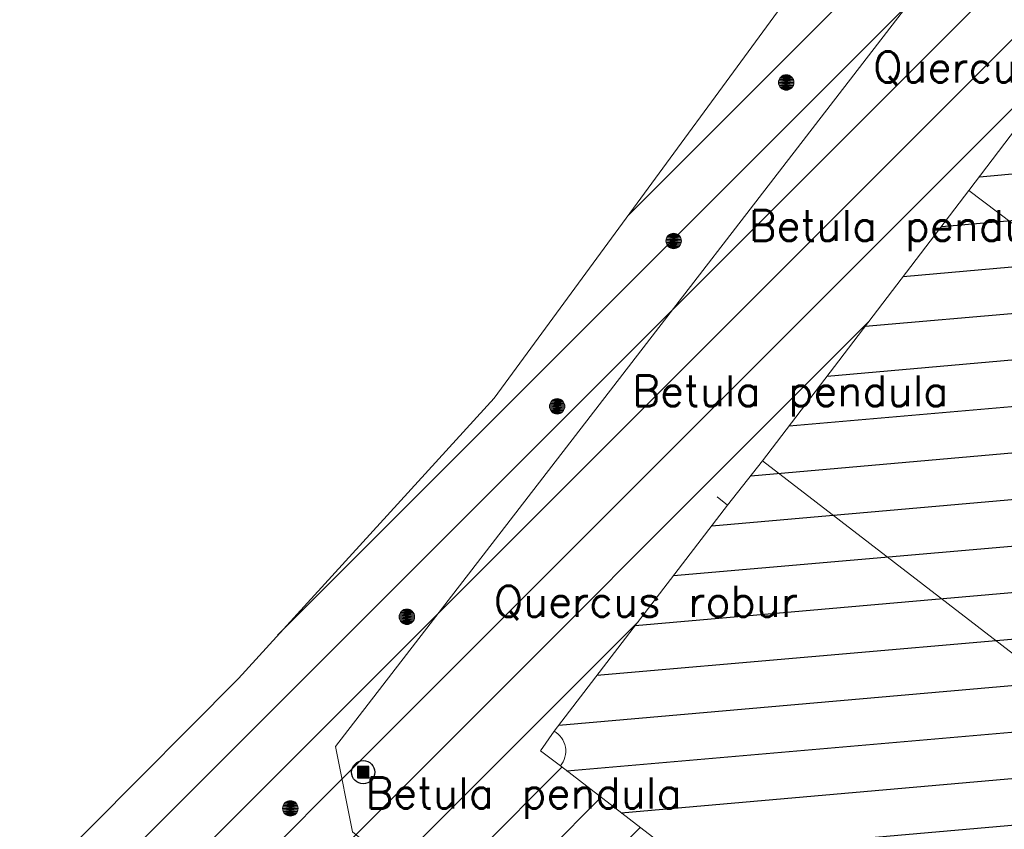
# Model space of a CAD drawing. Header units: metres. Extents: x 102852 to 106916, y 385458 to 392749.
# Tile 4 of 68: x 104390 to 104422, y 386011 to 386037. Entities that reach past the tile are written whole.
import ezdxf
from ezdxf.enums import TextEntityAlignment as Align

# ---------------------------------------------------------------- set-up
doc = ezdxf.new("R2010")
doc.units = ezdxf.units.M
for name, color, linetype, lineweight in [('0-BEPLANTING', 14, 'Continuous', 30), ('0-GRAS OM SPORTVELDEN', 2, 'Continuous', 30), ('0-GRAS SPORTVELDEN', 3, 'Continuous', 30), ('B-WE-GR-STRUIK-G', 90, 'Continuous', 13), ('B-WE-IE-MEUBILAIR_WEGMEUBILAIR-S', 7, 'Continuous', 30), ('B-WE-VW-MARKERING_LANGS_STREEP_DOORGETROKKEN-G', 7, 'Continuous', 13), ('Bomen', 84, 'Continuous', 0), ('Boomsoort', 10, 'Continuous', 0)]:
    doc.layers.add(name, color=color, linetype=linetype, lineweight=lineweight)
doc.styles.add('NLCS-ISO', font='NLCS-ISO.ttf')
doc.styles.add('Style-txt', font='txt.shx')
pattern_1 = [(45, (0, 0), (-1.122532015, 1.122532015), [])]

# ---------------------------------------------------------------- blocks, each defined once
blk = doc.blocks.new('SIE-WEG_PAAL_VAST_2')
blk.add_hatch(color=256).paths.add_polyline_path([(-0.375, -0.374), (-0.375, 0.374), (0.373, 0.374), (0.373, -0.374)])
blk.add_circle((0, 0), 0.75)
blk.add_3dface([(0.373, 0.374), (-0.375, 0.374), (-0.375, -0.374), (0.373, -0.374)])
at = {"style": 'NLCS-ISO'}
blk.add_attdef('TYPE', (0, 0), '', height=1.75, dxfattribs=at)
blk = doc.blocks.new('MPOLYGON_537')
at = {"layer": 'Bomen', "flags": 128}
for points in [[(104414.59, 386034.902), (104414.586, 386034.854), (104415.086, 386034.854)], [(104414.605, 386034.949), (104414.59, 386034.902), (104415.081, 386034.902)], [(104414.59, 386034.902), (104415.081, 386034.902), (104415.086, 386034.854)], [(104414.628, 386034.992), (104414.605, 386034.949), (104415.067, 386034.949)], [(104414.605, 386034.949), (104415.067, 386034.949), (104415.081, 386034.902)], [(104414.659, 386035.03), (104414.628, 386034.992), (104415.044, 386034.992)], [(104414.628, 386034.992), (104415.044, 386034.992), (104415.067, 386034.949)], [(104414.697, 386035.061), (104414.659, 386035.03), (104415.012, 386035.03)], [(104414.659, 386035.03), (104415.012, 386035.03), (104415.044, 386034.992)], [(104414.74, 386035.084), (104414.697, 386035.061), (104414.975, 386035.061)], [(104414.697, 386035.061), (104414.975, 386035.061), (104415.012, 386035.03)], [(104414.787, 386035.099), (104414.74, 386035.084), (104414.931, 386035.084)], [(104414.74, 386035.084), (104414.931, 386035.084), (104414.975, 386035.061)], [(104414.836, 386035.104), (104414.787, 386035.099), (104414.884, 386035.099)], [(104414.787, 386035.099), (104414.884, 386035.099), (104414.931, 386035.084)], [(104414.586, 386034.854), (104414.59, 386034.805), (104415.081, 386034.805)], [(104414.586, 386034.854), (104415.086, 386034.854), (104415.081, 386034.805)], [(104414.59, 386034.805), (104414.605, 386034.758), (104415.067, 386034.758)], [(104414.59, 386034.805), (104415.081, 386034.805), (104415.067, 386034.758)], [(104414.605, 386034.758), (104414.628, 386034.715), (104415.044, 386034.715)], [(104414.605, 386034.758), (104415.067, 386034.758), (104415.044, 386034.715)], [(104414.628, 386034.715), (104414.659, 386034.677), (104415.012, 386034.677)], [(104414.628, 386034.715), (104415.044, 386034.715), (104415.012, 386034.677)], [(104414.659, 386034.677), (104414.697, 386034.646), (104414.975, 386034.646)], [(104414.659, 386034.677), (104415.012, 386034.677), (104414.975, 386034.646)], [(104414.697, 386034.646), (104414.74, 386034.623), (104414.931, 386034.623)], [(104414.697, 386034.646), (104414.975, 386034.646), (104414.931, 386034.623)], [(104414.74, 386034.623), (104414.787, 386034.608), (104414.884, 386034.608)], [(104414.74, 386034.623), (104414.931, 386034.623), (104414.884, 386034.608)], [(104414.787, 386034.608), (104414.884, 386034.608), (104414.836, 386034.604)]]:
    blk.add_lwpolyline(points, close=True, dxfattribs=at)
at = {"layer": 'Bomen', "color": 74, "true_color": 0x55aa00, "flags": 128}
for points in [[(104414.586, 386034.854), (104414.59, 386034.902)], [(104414.59, 386034.902), (104414.605, 386034.949)], [(104414.605, 386034.949), (104414.628, 386034.992)], [(104414.628, 386034.992), (104414.659, 386035.03)], [(104414.659, 386035.03), (104414.697, 386035.061)], [(104414.697, 386035.061), (104414.74, 386035.084)], [(104414.74, 386035.084), (104414.787, 386035.099)], [(104414.787, 386035.099), (104414.836, 386035.104)], [(104414.836, 386035.104), (104414.884, 386035.099)], [(104414.884, 386035.099), (104414.931, 386035.084)], [(104414.931, 386035.084), (104414.975, 386035.061)], [(104414.975, 386035.061), (104415.012, 386035.03)], [(104415.012, 386035.03), (104415.044, 386034.992)], [(104415.044, 386034.992), (104415.067, 386034.949)], [(104415.067, 386034.949), (104415.081, 386034.902)], [(104415.081, 386034.902), (104415.086, 386034.854)], [(104414.59, 386034.805), (104414.586, 386034.854)], [(104414.605, 386034.758), (104414.59, 386034.805)], [(104414.628, 386034.715), (104414.605, 386034.758)], [(104414.659, 386034.677), (104414.628, 386034.715)], [(104414.697, 386034.646), (104414.659, 386034.677)], [(104414.74, 386034.623), (104414.697, 386034.646)], [(104414.787, 386034.608), (104414.74, 386034.623)], [(104414.836, 386034.604), (104414.787, 386034.608)], [(104414.884, 386034.608), (104414.836, 386034.604)], [(104414.931, 386034.623), (104414.884, 386034.608)], [(104414.975, 386034.646), (104414.931, 386034.623)], [(104415.012, 386034.677), (104414.975, 386034.646)], [(104415.044, 386034.715), (104415.012, 386034.677)], [(104415.067, 386034.758), (104415.044, 386034.715)], [(104415.081, 386034.805), (104415.067, 386034.758)], [(104415.086, 386034.854), (104415.081, 386034.805)]]:
    blk.add_lwpolyline(points, dxfattribs=at)
at = {"layer": 'Bomen'}
for points in [[(104414.59, 386034.902), (104414.586, 386034.854), (104415.086, 386034.854)], [(104414.605, 386034.949), (104414.59, 386034.902), (104415.081, 386034.902)], [(104414.59, 386034.902), (104415.081, 386034.902), (104415.086, 386034.854)], [(104414.628, 386034.992), (104414.605, 386034.949), (104415.067, 386034.949)], [(104414.605, 386034.949), (104415.067, 386034.949), (104415.081, 386034.902)], [(104414.659, 386035.03), (104414.628, 386034.992), (104415.044, 386034.992)], [(104414.628, 386034.992), (104415.044, 386034.992), (104415.067, 386034.949)], [(104414.697, 386035.061), (104414.659, 386035.03), (104415.012, 386035.03)], [(104414.659, 386035.03), (104415.012, 386035.03), (104415.044, 386034.992)], [(104414.74, 386035.084), (104414.697, 386035.061), (104414.975, 386035.061)], [(104414.697, 386035.061), (104414.975, 386035.061), (104415.012, 386035.03)], [(104414.787, 386035.099), (104414.74, 386035.084), (104414.931, 386035.084)], [(104414.74, 386035.084), (104414.931, 386035.084), (104414.975, 386035.061)], [(104414.836, 386035.104), (104414.787, 386035.099), (104414.884, 386035.099)], [(104414.787, 386035.099), (104414.884, 386035.099), (104414.931, 386035.084)]]:
    blk.add_solid(points, dxfattribs=at)
at = {"layer": 'Bomen', "extrusion": (0, 0, -1)}
for points in [[(-104414.586, 386034.854), (-104414.59, 386034.805), (-104415.081, 386034.805)], [(-104414.586, 386034.854), (-104415.086, 386034.854), (-104415.081, 386034.805)], [(-104414.59, 386034.805), (-104414.605, 386034.758), (-104415.067, 386034.758)], [(-104414.59, 386034.805), (-104415.081, 386034.805), (-104415.067, 386034.758)], [(-104414.605, 386034.758), (-104414.628, 386034.715), (-104415.044, 386034.715)], [(-104414.605, 386034.758), (-104415.067, 386034.758), (-104415.044, 386034.715)], [(-104414.628, 386034.715), (-104414.659, 386034.677), (-104415.012, 386034.677)], [(-104414.628, 386034.715), (-104415.044, 386034.715), (-104415.012, 386034.677)], [(-104414.659, 386034.677), (-104414.697, 386034.646), (-104414.975, 386034.646)], [(-104414.659, 386034.677), (-104415.012, 386034.677), (-104414.975, 386034.646)], [(-104414.697, 386034.646), (-104414.74, 386034.623), (-104414.931, 386034.623)], [(-104414.697, 386034.646), (-104414.975, 386034.646), (-104414.931, 386034.623)], [(-104414.74, 386034.623), (-104414.787, 386034.608), (-104414.884, 386034.608)], [(-104414.74, 386034.623), (-104414.931, 386034.623), (-104414.884, 386034.608)], [(-104414.787, 386034.608), (-104414.884, 386034.608), (-104414.836, 386034.604)]]:
    blk.add_solid(points, dxfattribs=at)
blk = doc.blocks.new('MPOLYGON_647')
at = {"layer": 'Bomen', "flags": 128}
for points in [[(104398.689, 386011.587), (104398.646, 386011.564), (104398.924, 386011.564)], [(104398.736, 386011.601), (104398.689, 386011.587), (104398.88, 386011.587)], [(104398.689, 386011.587), (104398.88, 386011.587), (104398.924, 386011.564)], [(104398.785, 386011.606), (104398.736, 386011.601), (104398.834, 386011.601)], [(104398.736, 386011.601), (104398.834, 386011.601), (104398.88, 386011.587)], [(104398.54, 386011.405), (104398.535, 386011.356), (104399.035, 386011.356)], [(104398.535, 386011.356), (104398.54, 386011.307), (104399.03, 386011.307)], [(104398.535, 386011.356), (104399.035, 386011.356), (104399.03, 386011.307)], [(104398.554, 386011.451), (104398.54, 386011.405), (104399.03, 386011.405)], [(104398.54, 386011.405), (104399.03, 386011.405), (104399.035, 386011.356)], [(104398.54, 386011.307), (104398.554, 386011.26), (104399.016, 386011.26)], [(104398.54, 386011.307), (104399.03, 386011.307), (104399.016, 386011.26)], [(104398.577, 386011.495), (104398.554, 386011.451), (104399.016, 386011.451)], [(104398.554, 386011.451), (104399.016, 386011.451), (104399.03, 386011.405)], [(104398.608, 386011.533), (104398.577, 386011.495), (104398.993, 386011.495)], [(104398.577, 386011.495), (104398.993, 386011.495), (104399.016, 386011.451)], [(104398.646, 386011.564), (104398.608, 386011.533), (104398.962, 386011.533)], [(104398.608, 386011.533), (104398.962, 386011.533), (104398.993, 386011.495)], [(104398.646, 386011.564), (104398.924, 386011.564), (104398.962, 386011.533)], [(104398.554, 386011.26), (104398.577, 386011.217), (104398.993, 386011.217)], [(104398.554, 386011.26), (104399.016, 386011.26), (104398.993, 386011.217)], [(104398.577, 386011.217), (104398.608, 386011.179), (104398.962, 386011.179)], [(104398.577, 386011.217), (104398.993, 386011.217), (104398.962, 386011.179)], [(104398.608, 386011.179), (104398.646, 386011.148), (104398.924, 386011.148)], [(104398.608, 386011.179), (104398.962, 386011.179), (104398.924, 386011.148)], [(104398.646, 386011.148), (104398.689, 386011.125), (104398.88, 386011.125)], [(104398.646, 386011.148), (104398.924, 386011.148), (104398.88, 386011.125)], [(104398.689, 386011.125), (104398.736, 386011.111), (104398.834, 386011.111)], [(104398.689, 386011.125), (104398.88, 386011.125), (104398.834, 386011.111)], [(104398.736, 386011.111), (104398.834, 386011.111), (104398.785, 386011.106)]]:
    blk.add_lwpolyline(points, close=True, dxfattribs=at)
at = {"layer": 'Bomen', "color": 74, "true_color": 0x55aa00, "flags": 128}
for points in [[(104398.646, 386011.564), (104398.689, 386011.587)], [(104398.689, 386011.587), (104398.736, 386011.601)], [(104398.736, 386011.601), (104398.785, 386011.606)], [(104398.785, 386011.606), (104398.834, 386011.601)], [(104398.834, 386011.601), (104398.88, 386011.587)], [(104398.88, 386011.587), (104398.924, 386011.564)], [(104398.535, 386011.356), (104398.54, 386011.405)], [(104398.54, 386011.307), (104398.535, 386011.356)], [(104398.54, 386011.405), (104398.554, 386011.451)], [(104398.554, 386011.26), (104398.54, 386011.307)], [(104398.554, 386011.451), (104398.577, 386011.495)], [(104398.577, 386011.495), (104398.608, 386011.533)], [(104398.608, 386011.533), (104398.646, 386011.564)], [(104398.924, 386011.564), (104398.962, 386011.533)], [(104398.962, 386011.533), (104398.993, 386011.495)], [(104398.993, 386011.495), (104399.016, 386011.451)], [(104399.016, 386011.451), (104399.03, 386011.405)], [(104399.03, 386011.307), (104399.016, 386011.26)], [(104399.03, 386011.405), (104399.035, 386011.356)], [(104399.035, 386011.356), (104399.03, 386011.307)], [(104398.577, 386011.217), (104398.554, 386011.26)], [(104398.608, 386011.179), (104398.577, 386011.217)], [(104398.646, 386011.148), (104398.608, 386011.179)], [(104398.689, 386011.125), (104398.646, 386011.148)], [(104398.736, 386011.111), (104398.689, 386011.125)], [(104398.785, 386011.106), (104398.736, 386011.111)], [(104398.834, 386011.111), (104398.785, 386011.106)], [(104398.88, 386011.125), (104398.834, 386011.111)], [(104398.924, 386011.148), (104398.88, 386011.125)], [(104398.962, 386011.179), (104398.924, 386011.148)], [(104398.993, 386011.217), (104398.962, 386011.179)], [(104399.016, 386011.26), (104398.993, 386011.217)]]:
    blk.add_lwpolyline(points, dxfattribs=at)
at = {"layer": 'Bomen'}
for points in [[(104398.689, 386011.587), (104398.646, 386011.564), (104398.924, 386011.564)], [(104398.736, 386011.601), (104398.689, 386011.587), (104398.88, 386011.587)], [(104398.689, 386011.587), (104398.88, 386011.587), (104398.924, 386011.564)], [(104398.785, 386011.606), (104398.736, 386011.601), (104398.834, 386011.601)], [(104398.736, 386011.601), (104398.834, 386011.601), (104398.88, 386011.587)], [(104398.54, 386011.405), (104398.535, 386011.356), (104399.035, 386011.356)], [(104398.554, 386011.451), (104398.54, 386011.405), (104399.03, 386011.405)], [(104398.54, 386011.405), (104399.03, 386011.405), (104399.035, 386011.356)], [(104398.577, 386011.495), (104398.554, 386011.451), (104399.016, 386011.451)], [(104398.554, 386011.451), (104399.016, 386011.451), (104399.03, 386011.405)], [(104398.608, 386011.533), (104398.577, 386011.495), (104398.993, 386011.495)], [(104398.577, 386011.495), (104398.993, 386011.495), (104399.016, 386011.451)], [(104398.646, 386011.564), (104398.608, 386011.533), (104398.962, 386011.533)], [(104398.608, 386011.533), (104398.962, 386011.533), (104398.993, 386011.495)], [(104398.646, 386011.564), (104398.924, 386011.564), (104398.962, 386011.533)]]:
    blk.add_solid(points, dxfattribs=at)
at = {"layer": 'Bomen', "extrusion": (0, 0, -1)}
for points in [[(-104398.535, 386011.356), (-104398.54, 386011.307), (-104399.03, 386011.307)], [(-104398.535, 386011.356), (-104399.035, 386011.356), (-104399.03, 386011.307)], [(-104398.54, 386011.307), (-104398.554, 386011.26), (-104399.016, 386011.26)], [(-104398.54, 386011.307), (-104399.03, 386011.307), (-104399.016, 386011.26)], [(-104398.554, 386011.26), (-104398.577, 386011.217), (-104398.993, 386011.217)], [(-104398.554, 386011.26), (-104399.016, 386011.26), (-104398.993, 386011.217)], [(-104398.577, 386011.217), (-104398.608, 386011.179), (-104398.962, 386011.179)], [(-104398.577, 386011.217), (-104398.993, 386011.217), (-104398.962, 386011.179)], [(-104398.608, 386011.179), (-104398.646, 386011.148), (-104398.924, 386011.148)], [(-104398.608, 386011.179), (-104398.962, 386011.179), (-104398.924, 386011.148)], [(-104398.646, 386011.148), (-104398.689, 386011.125), (-104398.88, 386011.125)], [(-104398.646, 386011.148), (-104398.924, 386011.148), (-104398.88, 386011.125)], [(-104398.689, 386011.125), (-104398.736, 386011.111), (-104398.834, 386011.111)], [(-104398.689, 386011.125), (-104398.88, 386011.125), (-104398.834, 386011.111)], [(-104398.736, 386011.111), (-104398.834, 386011.111), (-104398.785, 386011.106)]]:
    blk.add_solid(points, dxfattribs=at)
blk = doc.blocks.new('MPOLYGON_648')
at = {"layer": 'Bomen', "flags": 128}
for points in [[(104402.325, 386017.655), (104402.31, 386017.608), (104402.801, 386017.608)], [(104402.348, 386017.698), (104402.325, 386017.655), (104402.787, 386017.655)], [(104402.325, 386017.655), (104402.787, 386017.655), (104402.801, 386017.608)], [(104402.379, 386017.736), (104402.348, 386017.698), (104402.764, 386017.698)], [(104402.348, 386017.698), (104402.764, 386017.698), (104402.787, 386017.655)], [(104402.417, 386017.767), (104402.379, 386017.736), (104402.732, 386017.736)], [(104402.379, 386017.736), (104402.732, 386017.736), (104402.764, 386017.698)], [(104402.46, 386017.79), (104402.417, 386017.767), (104402.695, 386017.767)], [(104402.417, 386017.767), (104402.695, 386017.767), (104402.732, 386017.736)], [(104402.507, 386017.805), (104402.46, 386017.79), (104402.651, 386017.79)], [(104402.46, 386017.79), (104402.651, 386017.79), (104402.695, 386017.767)], [(104402.556, 386017.809), (104402.507, 386017.805), (104402.604, 386017.805)], [(104402.507, 386017.805), (104402.604, 386017.805), (104402.651, 386017.79)], [(104402.31, 386017.608), (104402.306, 386017.559), (104402.806, 386017.559)], [(104402.306, 386017.559), (104402.31, 386017.511), (104402.801, 386017.511)], [(104402.306, 386017.559), (104402.806, 386017.559), (104402.801, 386017.511)], [(104402.31, 386017.608), (104402.801, 386017.608), (104402.806, 386017.559)], [(104402.31, 386017.511), (104402.325, 386017.464), (104402.787, 386017.464)], [(104402.31, 386017.511), (104402.801, 386017.511), (104402.787, 386017.464)], [(104402.325, 386017.464), (104402.348, 386017.42), (104402.764, 386017.42)], [(104402.325, 386017.464), (104402.787, 386017.464), (104402.764, 386017.42)], [(104402.348, 386017.42), (104402.379, 386017.383), (104402.732, 386017.383)], [(104402.348, 386017.42), (104402.764, 386017.42), (104402.732, 386017.383)], [(104402.379, 386017.383), (104402.417, 386017.352), (104402.695, 386017.352)], [(104402.379, 386017.383), (104402.732, 386017.383), (104402.695, 386017.352)], [(104402.417, 386017.352), (104402.46, 386017.328), (104402.651, 386017.328)], [(104402.417, 386017.352), (104402.695, 386017.352), (104402.651, 386017.328)], [(104402.46, 386017.328), (104402.507, 386017.314), (104402.604, 386017.314)], [(104402.46, 386017.328), (104402.651, 386017.328), (104402.604, 386017.314)], [(104402.507, 386017.314), (104402.604, 386017.314), (104402.556, 386017.309)]]:
    blk.add_lwpolyline(points, close=True, dxfattribs=at)
at = {"layer": 'Bomen', "color": 74, "true_color": 0x55aa00, "flags": 128}
for points in [[(104402.31, 386017.608), (104402.325, 386017.655)], [(104402.325, 386017.655), (104402.348, 386017.698)], [(104402.348, 386017.698), (104402.379, 386017.736)], [(104402.379, 386017.736), (104402.417, 386017.767)], [(104402.417, 386017.767), (104402.46, 386017.79)], [(104402.46, 386017.79), (104402.507, 386017.805)], [(104402.507, 386017.805), (104402.556, 386017.809)], [(104402.556, 386017.809), (104402.604, 386017.805)], [(104402.604, 386017.805), (104402.651, 386017.79)], [(104402.651, 386017.79), (104402.695, 386017.767)], [(104402.695, 386017.767), (104402.732, 386017.736)], [(104402.732, 386017.736), (104402.764, 386017.698)], [(104402.764, 386017.698), (104402.787, 386017.655)], [(104402.787, 386017.655), (104402.801, 386017.608)], [(104402.306, 386017.559), (104402.31, 386017.608)], [(104402.31, 386017.511), (104402.306, 386017.559)], [(104402.325, 386017.464), (104402.31, 386017.511)], [(104402.348, 386017.42), (104402.325, 386017.464)], [(104402.379, 386017.383), (104402.348, 386017.42)], [(104402.417, 386017.352), (104402.379, 386017.383)], [(104402.46, 386017.328), (104402.417, 386017.352)], [(104402.507, 386017.314), (104402.46, 386017.328)], [(104402.651, 386017.328), (104402.604, 386017.314)], [(104402.695, 386017.352), (104402.651, 386017.328)], [(104402.732, 386017.383), (104402.695, 386017.352)], [(104402.764, 386017.42), (104402.732, 386017.383)], [(104402.787, 386017.464), (104402.764, 386017.42)], [(104402.801, 386017.511), (104402.787, 386017.464)], [(104402.801, 386017.608), (104402.806, 386017.559)], [(104402.806, 386017.559), (104402.801, 386017.511)], [(104402.556, 386017.309), (104402.507, 386017.314)], [(104402.604, 386017.314), (104402.556, 386017.309)]]:
    blk.add_lwpolyline(points, dxfattribs=at)
at = {"layer": 'Bomen'}
for points in [[(104402.325, 386017.655), (104402.31, 386017.608), (104402.801, 386017.608)], [(104402.348, 386017.698), (104402.325, 386017.655), (104402.787, 386017.655)], [(104402.325, 386017.655), (104402.787, 386017.655), (104402.801, 386017.608)], [(104402.379, 386017.736), (104402.348, 386017.698), (104402.764, 386017.698)], [(104402.348, 386017.698), (104402.764, 386017.698), (104402.787, 386017.655)], [(104402.417, 386017.767), (104402.379, 386017.736), (104402.732, 386017.736)], [(104402.379, 386017.736), (104402.732, 386017.736), (104402.764, 386017.698)], [(104402.46, 386017.79), (104402.417, 386017.767), (104402.695, 386017.767)], [(104402.417, 386017.767), (104402.695, 386017.767), (104402.732, 386017.736)], [(104402.507, 386017.805), (104402.46, 386017.79), (104402.651, 386017.79)], [(104402.46, 386017.79), (104402.651, 386017.79), (104402.695, 386017.767)], [(104402.556, 386017.809), (104402.507, 386017.805), (104402.604, 386017.805)], [(104402.507, 386017.805), (104402.604, 386017.805), (104402.651, 386017.79)], [(104402.31, 386017.608), (104402.306, 386017.559), (104402.806, 386017.559)], [(104402.31, 386017.608), (104402.801, 386017.608), (104402.806, 386017.559)]]:
    blk.add_solid(points, dxfattribs=at)
at = {"layer": 'Bomen', "extrusion": (0, 0, -1)}
for points in [[(-104402.306, 386017.559), (-104402.31, 386017.511), (-104402.801, 386017.511)], [(-104402.306, 386017.559), (-104402.806, 386017.559), (-104402.801, 386017.511)], [(-104402.31, 386017.511), (-104402.325, 386017.464), (-104402.787, 386017.464)], [(-104402.31, 386017.511), (-104402.801, 386017.511), (-104402.787, 386017.464)], [(-104402.325, 386017.464), (-104402.348, 386017.42), (-104402.764, 386017.42)], [(-104402.325, 386017.464), (-104402.787, 386017.464), (-104402.764, 386017.42)], [(-104402.348, 386017.42), (-104402.379, 386017.383), (-104402.732, 386017.383)], [(-104402.348, 386017.42), (-104402.764, 386017.42), (-104402.732, 386017.383)], [(-104402.379, 386017.383), (-104402.417, 386017.352), (-104402.695, 386017.352)], [(-104402.379, 386017.383), (-104402.732, 386017.383), (-104402.695, 386017.352)], [(-104402.417, 386017.352), (-104402.46, 386017.328), (-104402.651, 386017.328)], [(-104402.417, 386017.352), (-104402.695, 386017.352), (-104402.651, 386017.328)], [(-104402.46, 386017.328), (-104402.507, 386017.314), (-104402.604, 386017.314)], [(-104402.46, 386017.328), (-104402.651, 386017.328), (-104402.604, 386017.314)], [(-104402.507, 386017.314), (-104402.604, 386017.314), (-104402.556, 386017.309)]]:
    blk.add_solid(points, dxfattribs=at)
blk = doc.blocks.new('MPOLYGON_649')
at = {"layer": 'Bomen', "flags": 128}
for points in [[(104407.176, 386024.42), (104407.171, 386024.371), (104407.671, 386024.371)], [(104407.171, 386024.371), (104407.176, 386024.322), (104407.666, 386024.322)], [(104407.171, 386024.371), (104407.671, 386024.371), (104407.666, 386024.322)], [(104407.19, 386024.467), (104407.176, 386024.42), (104407.666, 386024.42)], [(104407.176, 386024.42), (104407.666, 386024.42), (104407.671, 386024.371)], [(104407.213, 386024.51), (104407.19, 386024.467), (104407.652, 386024.467)], [(104407.19, 386024.467), (104407.652, 386024.467), (104407.666, 386024.42)], [(104407.244, 386024.548), (104407.213, 386024.51), (104407.629, 386024.51)], [(104407.213, 386024.51), (104407.629, 386024.51), (104407.652, 386024.467)], [(104407.282, 386024.579), (104407.244, 386024.548), (104407.598, 386024.548)], [(104407.244, 386024.548), (104407.598, 386024.548), (104407.629, 386024.51)], [(104407.326, 386024.602), (104407.282, 386024.579), (104407.56, 386024.579)], [(104407.282, 386024.579), (104407.56, 386024.579), (104407.598, 386024.548)], [(104407.372, 386024.616), (104407.326, 386024.602), (104407.517, 386024.602)], [(104407.326, 386024.602), (104407.517, 386024.602), (104407.56, 386024.579)], [(104407.421, 386024.621), (104407.372, 386024.616), (104407.47, 386024.616)], [(104407.372, 386024.616), (104407.47, 386024.616), (104407.517, 386024.602)], [(104407.176, 386024.322), (104407.19, 386024.276), (104407.652, 386024.276)], [(104407.176, 386024.322), (104407.666, 386024.322), (104407.652, 386024.276)], [(104407.19, 386024.276), (104407.213, 386024.232), (104407.629, 386024.232)], [(104407.19, 386024.276), (104407.652, 386024.276), (104407.629, 386024.232)], [(104407.213, 386024.232), (104407.244, 386024.194), (104407.598, 386024.194)], [(104407.213, 386024.232), (104407.629, 386024.232), (104407.598, 386024.194)], [(104407.244, 386024.194), (104407.282, 386024.163), (104407.56, 386024.163)], [(104407.244, 386024.194), (104407.598, 386024.194), (104407.56, 386024.163)], [(104407.282, 386024.163), (104407.326, 386024.14), (104407.517, 386024.14)], [(104407.282, 386024.163), (104407.56, 386024.163), (104407.517, 386024.14)], [(104407.326, 386024.14), (104407.372, 386024.126), (104407.47, 386024.126)], [(104407.326, 386024.14), (104407.517, 386024.14), (104407.47, 386024.126)], [(104407.372, 386024.126), (104407.47, 386024.126), (104407.421, 386024.121)]]:
    blk.add_lwpolyline(points, close=True, dxfattribs=at)
at = {"layer": 'Bomen', "color": 74, "true_color": 0x55aa00, "flags": 128}
for points in [[(104407.171, 386024.371), (104407.176, 386024.42)], [(104407.176, 386024.322), (104407.171, 386024.371)], [(104407.176, 386024.42), (104407.19, 386024.467)], [(104407.19, 386024.467), (104407.213, 386024.51)], [(104407.213, 386024.51), (104407.244, 386024.548)], [(104407.244, 386024.548), (104407.282, 386024.579)], [(104407.282, 386024.579), (104407.326, 386024.602)], [(104407.326, 386024.602), (104407.372, 386024.616)], [(104407.372, 386024.616), (104407.421, 386024.621)], [(104407.421, 386024.621), (104407.47, 386024.616)], [(104407.47, 386024.616), (104407.517, 386024.602)], [(104407.517, 386024.602), (104407.56, 386024.579)], [(104407.56, 386024.579), (104407.598, 386024.548)], [(104407.598, 386024.548), (104407.629, 386024.51)], [(104407.629, 386024.51), (104407.652, 386024.467)], [(104407.652, 386024.467), (104407.666, 386024.42)], [(104407.666, 386024.42), (104407.671, 386024.371)], [(104407.671, 386024.371), (104407.666, 386024.322)], [(104407.19, 386024.276), (104407.176, 386024.322)], [(104407.213, 386024.232), (104407.19, 386024.276)], [(104407.244, 386024.194), (104407.213, 386024.232)], [(104407.282, 386024.163), (104407.244, 386024.194)], [(104407.326, 386024.14), (104407.282, 386024.163)], [(104407.372, 386024.126), (104407.326, 386024.14)], [(104407.421, 386024.121), (104407.372, 386024.126)], [(104407.47, 386024.126), (104407.421, 386024.121)], [(104407.517, 386024.14), (104407.47, 386024.126)], [(104407.56, 386024.163), (104407.517, 386024.14)], [(104407.598, 386024.194), (104407.56, 386024.163)], [(104407.629, 386024.232), (104407.598, 386024.194)], [(104407.652, 386024.276), (104407.629, 386024.232)], [(104407.666, 386024.322), (104407.652, 386024.276)]]:
    blk.add_lwpolyline(points, dxfattribs=at)
at = {"layer": 'Bomen'}
for points in [[(104407.176, 386024.42), (104407.171, 386024.371), (104407.671, 386024.371)], [(104407.19, 386024.467), (104407.176, 386024.42), (104407.666, 386024.42)], [(104407.176, 386024.42), (104407.666, 386024.42), (104407.671, 386024.371)], [(104407.213, 386024.51), (104407.19, 386024.467), (104407.652, 386024.467)], [(104407.19, 386024.467), (104407.652, 386024.467), (104407.666, 386024.42)], [(104407.244, 386024.548), (104407.213, 386024.51), (104407.629, 386024.51)], [(104407.213, 386024.51), (104407.629, 386024.51), (104407.652, 386024.467)], [(104407.282, 386024.579), (104407.244, 386024.548), (104407.598, 386024.548)], [(104407.244, 386024.548), (104407.598, 386024.548), (104407.629, 386024.51)], [(104407.326, 386024.602), (104407.282, 386024.579), (104407.56, 386024.579)], [(104407.282, 386024.579), (104407.56, 386024.579), (104407.598, 386024.548)], [(104407.372, 386024.616), (104407.326, 386024.602), (104407.517, 386024.602)], [(104407.326, 386024.602), (104407.517, 386024.602), (104407.56, 386024.579)], [(104407.421, 386024.621), (104407.372, 386024.616), (104407.47, 386024.616)], [(104407.372, 386024.616), (104407.47, 386024.616), (104407.517, 386024.602)]]:
    blk.add_solid(points, dxfattribs=at)
at = {"layer": 'Bomen', "extrusion": (0, 0, -1)}
for points in [[(-104407.171, 386024.371), (-104407.176, 386024.322), (-104407.666, 386024.322)], [(-104407.171, 386024.371), (-104407.671, 386024.371), (-104407.666, 386024.322)], [(-104407.176, 386024.322), (-104407.19, 386024.276), (-104407.652, 386024.276)], [(-104407.176, 386024.322), (-104407.666, 386024.322), (-104407.652, 386024.276)], [(-104407.19, 386024.276), (-104407.213, 386024.232), (-104407.629, 386024.232)], [(-104407.19, 386024.276), (-104407.652, 386024.276), (-104407.629, 386024.232)], [(-104407.213, 386024.232), (-104407.244, 386024.194), (-104407.598, 386024.194)], [(-104407.213, 386024.232), (-104407.629, 386024.232), (-104407.598, 386024.194)], [(-104407.244, 386024.194), (-104407.282, 386024.163), (-104407.56, 386024.163)], [(-104407.244, 386024.194), (-104407.598, 386024.194), (-104407.56, 386024.163)], [(-104407.282, 386024.163), (-104407.326, 386024.14), (-104407.517, 386024.14)], [(-104407.282, 386024.163), (-104407.56, 386024.163), (-104407.517, 386024.14)], [(-104407.326, 386024.14), (-104407.372, 386024.126), (-104407.47, 386024.126)], [(-104407.326, 386024.14), (-104407.517, 386024.14), (-104407.47, 386024.126)], [(-104407.372, 386024.126), (-104407.47, 386024.126), (-104407.421, 386024.121)]]:
    blk.add_solid(points, dxfattribs=at)
blk = doc.blocks.new('MPOLYGON_650')
at = {"layer": 'Bomen', "flags": 128}
for points in [[(104410.947, 386029.772), (104410.942, 386029.723), (104411.442, 386029.723)], [(104410.961, 386029.819), (104410.947, 386029.772), (104411.437, 386029.772)], [(104410.947, 386029.772), (104411.437, 386029.772), (104411.442, 386029.723)], [(104410.984, 386029.862), (104410.961, 386029.819), (104411.423, 386029.819)], [(104410.961, 386029.819), (104411.423, 386029.819), (104411.437, 386029.772)], [(104411.015, 386029.9), (104410.984, 386029.862), (104411.4, 386029.862)], [(104410.984, 386029.862), (104411.4, 386029.862), (104411.423, 386029.819)], [(104411.053, 386029.931), (104411.015, 386029.9), (104411.369, 386029.9)], [(104411.015, 386029.9), (104411.369, 386029.9), (104411.4, 386029.862)], [(104411.096, 386029.954), (104411.053, 386029.931), (104411.331, 386029.931)], [(104411.053, 386029.931), (104411.331, 386029.931), (104411.369, 386029.9)], [(104411.143, 386029.969), (104411.096, 386029.954), (104411.288, 386029.954)], [(104411.096, 386029.954), (104411.288, 386029.954), (104411.331, 386029.931)], [(104411.192, 386029.973), (104411.143, 386029.969), (104411.241, 386029.969)], [(104411.143, 386029.969), (104411.241, 386029.969), (104411.288, 386029.954)], [(104410.942, 386029.723), (104410.947, 386029.675), (104411.437, 386029.675)], [(104410.942, 386029.723), (104411.442, 386029.723), (104411.437, 386029.675)], [(104410.947, 386029.675), (104410.961, 386029.628), (104411.423, 386029.628)], [(104410.947, 386029.675), (104411.437, 386029.675), (104411.423, 386029.628)], [(104410.961, 386029.628), (104410.984, 386029.584), (104411.4, 386029.584)], [(104410.961, 386029.628), (104411.423, 386029.628), (104411.4, 386029.584)], [(104410.984, 386029.584), (104411.015, 386029.547), (104411.369, 386029.547)], [(104410.984, 386029.584), (104411.4, 386029.584), (104411.369, 386029.547)], [(104411.015, 386029.547), (104411.053, 386029.516), (104411.331, 386029.516)], [(104411.015, 386029.547), (104411.369, 386029.547), (104411.331, 386029.516)], [(104411.053, 386029.516), (104411.096, 386029.492), (104411.288, 386029.492)], [(104411.053, 386029.516), (104411.331, 386029.516), (104411.288, 386029.492)], [(104411.096, 386029.492), (104411.143, 386029.478), (104411.241, 386029.478)], [(104411.096, 386029.492), (104411.288, 386029.492), (104411.241, 386029.478)], [(104411.143, 386029.478), (104411.241, 386029.478), (104411.192, 386029.473)]]:
    blk.add_lwpolyline(points, close=True, dxfattribs=at)
at = {"layer": 'Bomen', "color": 74, "true_color": 0x55aa00, "flags": 128}
for points in [[(104410.942, 386029.723), (104410.947, 386029.772)], [(104410.947, 386029.772), (104410.961, 386029.819)], [(104410.961, 386029.819), (104410.984, 386029.862)], [(104410.984, 386029.862), (104411.015, 386029.9)], [(104411.015, 386029.9), (104411.053, 386029.931)], [(104411.053, 386029.931), (104411.096, 386029.954)], [(104411.096, 386029.954), (104411.143, 386029.969)], [(104411.143, 386029.969), (104411.192, 386029.973)], [(104411.192, 386029.973), (104411.241, 386029.969)], [(104411.241, 386029.969), (104411.288, 386029.954)], [(104411.288, 386029.954), (104411.331, 386029.931)], [(104411.331, 386029.931), (104411.369, 386029.9)], [(104411.369, 386029.9), (104411.4, 386029.862)], [(104411.4, 386029.862), (104411.423, 386029.819)], [(104411.423, 386029.819), (104411.437, 386029.772)], [(104411.437, 386029.772), (104411.442, 386029.723)], [(104410.947, 386029.675), (104410.942, 386029.723)], [(104410.961, 386029.628), (104410.947, 386029.675)], [(104410.984, 386029.584), (104410.961, 386029.628)], [(104411.015, 386029.547), (104410.984, 386029.584)], [(104411.053, 386029.516), (104411.015, 386029.547)], [(104411.096, 386029.492), (104411.053, 386029.516)], [(104411.143, 386029.478), (104411.096, 386029.492)], [(104411.192, 386029.473), (104411.143, 386029.478)], [(104411.241, 386029.478), (104411.192, 386029.473)], [(104411.288, 386029.492), (104411.241, 386029.478)], [(104411.331, 386029.516), (104411.288, 386029.492)], [(104411.369, 386029.547), (104411.331, 386029.516)], [(104411.4, 386029.584), (104411.369, 386029.547)], [(104411.423, 386029.628), (104411.4, 386029.584)], [(104411.437, 386029.675), (104411.423, 386029.628)], [(104411.442, 386029.723), (104411.437, 386029.675)]]:
    blk.add_lwpolyline(points, dxfattribs=at)
at = {"layer": 'Bomen'}
for points in [[(104410.947, 386029.772), (104410.942, 386029.723), (104411.442, 386029.723)], [(104410.961, 386029.819), (104410.947, 386029.772), (104411.437, 386029.772)], [(104410.947, 386029.772), (104411.437, 386029.772), (104411.442, 386029.723)], [(104410.984, 386029.862), (104410.961, 386029.819), (104411.423, 386029.819)], [(104410.961, 386029.819), (104411.423, 386029.819), (104411.437, 386029.772)], [(104411.015, 386029.9), (104410.984, 386029.862), (104411.4, 386029.862)], [(104410.984, 386029.862), (104411.4, 386029.862), (104411.423, 386029.819)], [(104411.053, 386029.931), (104411.015, 386029.9), (104411.369, 386029.9)], [(104411.015, 386029.9), (104411.369, 386029.9), (104411.4, 386029.862)], [(104411.096, 386029.954), (104411.053, 386029.931), (104411.331, 386029.931)], [(104411.053, 386029.931), (104411.331, 386029.931), (104411.369, 386029.9)], [(104411.143, 386029.969), (104411.096, 386029.954), (104411.288, 386029.954)], [(104411.096, 386029.954), (104411.288, 386029.954), (104411.331, 386029.931)], [(104411.192, 386029.973), (104411.143, 386029.969), (104411.241, 386029.969)], [(104411.143, 386029.969), (104411.241, 386029.969), (104411.288, 386029.954)]]:
    blk.add_solid(points, dxfattribs=at)
at = {"layer": 'Bomen', "extrusion": (0, 0, -1)}
for points in [[(-104410.942, 386029.723), (-104410.947, 386029.675), (-104411.437, 386029.675)], [(-104410.942, 386029.723), (-104411.442, 386029.723), (-104411.437, 386029.675)], [(-104410.947, 386029.675), (-104410.961, 386029.628), (-104411.423, 386029.628)], [(-104410.947, 386029.675), (-104411.437, 386029.675), (-104411.423, 386029.628)], [(-104410.961, 386029.628), (-104410.984, 386029.584), (-104411.4, 386029.584)], [(-104410.961, 386029.628), (-104411.423, 386029.628), (-104411.4, 386029.584)], [(-104410.984, 386029.584), (-104411.015, 386029.547), (-104411.369, 386029.547)], [(-104410.984, 386029.584), (-104411.4, 386029.584), (-104411.369, 386029.547)], [(-104411.015, 386029.547), (-104411.053, 386029.516), (-104411.331, 386029.516)], [(-104411.015, 386029.547), (-104411.369, 386029.547), (-104411.331, 386029.516)], [(-104411.053, 386029.516), (-104411.096, 386029.492), (-104411.288, 386029.492)], [(-104411.053, 386029.516), (-104411.331, 386029.516), (-104411.288, 386029.492)], [(-104411.096, 386029.492), (-104411.143, 386029.478), (-104411.241, 386029.478)], [(-104411.096, 386029.492), (-104411.288, 386029.492), (-104411.241, 386029.478)], [(-104411.143, 386029.478), (-104411.241, 386029.478), (-104411.192, 386029.473)]]:
    blk.add_solid(points, dxfattribs=at)

msp = doc.modelspace()

# ---------------------------------------------------------------- hatches: boundary and pattern name
at = {"layer": '0-BEPLANTING', "ltscale": 0.2}
h = msp.add_hatch(dxfattribs=at)
h.set_pattern_fill('ANSI31', color=256, scale=0.1, pattern_type=2)
h.set_pattern_definition(pattern_1)
h.paths.add_polyline_path([(104400.793, 386010.593), (104400.247, 386013.36), (104443.393, 386069.283), (104444.573, 386071.362), (104445.738, 386073.399), (104442.606, 386074.732), (104437.588, 386068.837), (104427.402, 386054.705), (104418.473, 386042.488), (104405.378, 386024.637), (104397.101, 386015.566), (104392.327, 386010.752), (104390.631, 386009.056), (104390.023, 386008.241), (104394.928, 386004.578), (104415.152, 385990.792), (104437.155, 385975.952), (104449.574, 385967.584), (104457.457, 385962.218), (104466.325, 385956.215), (104474.124, 385950.881), (104481.156, 385945.976), (104481.876, 385945.474), (104483.3, 385946.597), (104482.702, 385949.368), (104480.727, 385952.631), (104473.335, 385957.377), (104467.572, 385961.685), (104458.619, 385966.855), (104453.438, 385970.17), (104449.969, 385971.879), (104435.983, 385983.014), (104432.495, 385986.331), (104423.595, 385991.91)])
at = {"layer": '0-GRAS OM SPORTVELDEN', "ltscale": 0.2}
h = msp.add_hatch(dxfattribs=at)
h.set_pattern_fill('ANSI31', color=256, scale=0.1, pattern_type=2)
h.set_pattern_definition(pattern_1)
h.paths.add_polyline_path([(104424.006, 386035.637), (104427.097, 386039.62), (104431.836, 386045.788), (104438.512, 386054.493), (104439.672, 386055.993), (104445.776, 386063.907), (104445.047, 386069.634), (104443.393, 386069.283), (104400.247, 386013.36), (104400.793, 386010.593), (104423.595, 385991.91), (104432.495, 385986.331), (104432.794, 385986.426), (104433.57, 385987.394), (104435.564, 385991.095), (104407.526, 386012.731), (104406.883, 386013.224), (104407.322, 386013.856), (104412.937, 386021.175), (104414.065, 386022.602), (104420.744, 386031.353)])
h.paths.add_polyline_path([(104435.564, 385991.095), (104433.57, 385987.394), (104436.068, 385985.507), (104435.309, 385984.51), (104432.794, 385986.426), (104432.495, 385986.331), (104435.983, 385983.014), (104449.969, 385971.879), (104450.877, 385972.511), (104451.671, 385973.504), (104454.166, 385976.735), (104446.438, 385982.704)])
h.paths.add_polyline_path([(104454.166, 385976.735), (104451.671, 385973.504), (104454.165, 385971.598), (104453.384, 385970.567), (104450.877, 385972.511), (104449.969, 385971.879), (104453.438, 385970.17), (104458.619, 385966.855), (104467.572, 385961.685), (104473.335, 385957.377), (104480.727, 385952.631), (104482.702, 385949.368), (104483.3, 385946.597), (104485.33, 385952.667)])
h.paths.add_polyline_path([(104499.382, 385960.545), (104508.375, 385972.865), (104510.656, 385975.233), (104511.814, 385975.586), (104512.532, 385975.627), (104513.499, 385975.12), (104513.872, 385973.84), (104509.221, 385962.484), (104503.936, 385955.589), (104492.414, 385945.412), (104489.443, 385942.336), (104492.798, 385939.462), (104499.147, 385945.97), (104510.113, 385955.108), (104512.831, 385958.029), (104514.518, 385960.77), (104522.634, 385983.525), (104532.599, 385997.727), (104531.984, 385997.362), (104531.188, 385997.362), (104530.423, 385997.979), (104529.81, 385999.279), (104530.557, 386001.215), (104524.872, 386002.951), (104524.431, 386002.346), (104518.77, 385994.974), (104517.603, 385993.488), (104510.924, 385984.74), (104507.701, 385980.481), (104503.166, 385974.582), (104499.883, 385970.308), (104493.115, 385961.588), (104486.397, 385952.856), (104485.911, 385952.241), (104485.33, 385952.667), (104483.3, 385946.597), (104482.803, 385946.205), (104486.681, 385943.589), (104486.639, 385943.798), (104486.839, 385945.2)])
h.paths.add_polyline_path([(104445.047, 386069.634), (104445.776, 386063.907), (104446.403, 386063.431), (104485.507, 386033.295), (104524.253, 386003.434), (104524.872, 386002.951), (104530.557, 386001.215), (104531.593, 386004.914), (104530.645, 386003.684), (104511.807, 386018.151)])
at = {"layer": '0-GRAS SPORTVELDEN'}
h = msp.add_hatch(dxfattribs=at)
h.set_pattern_fill('HATCH', color=256, scale=0.1, style=0, pattern_type=2)
h.set_pattern_definition([(5, (104490.5786, 386018.3083), (-0.130734, 1.494292), [])])
h.paths.add_polyline_path([(104412.937, 386021.175), (104407.322, 386013.856), (104407.526, 386012.731), (104446.438, 385982.704), (104485.33, 385952.667), (104486.397, 385952.856), (104493.115, 385961.588), (104499.883, 385970.308), (104503.166, 385974.582), (104507.701, 385980.481), (104510.924, 385984.74), (104517.603, 385993.488), (104518.77, 385994.974), (104524.431, 386002.346), (104524.253, 386003.434), (104485.507, 386033.295), (104446.403, 386063.431), (104445.344, 386063.325), (104439.672, 386055.993), (104438.512, 386054.493), (104431.836, 386045.788), (104428.573, 386041.523), (104424.006, 386035.637), (104420.744, 386031.353), (104414.065, 386022.602)])

# ---------------------------------------------------------------- linework, layer by layer
at = {"layer": 'B-WE-GR-STRUIK-G', "flags": 128}
for points in [[(104442.606, 386074.732), (104437.588, 386068.837), (104427.402, 386054.705), (104418.473, 386042.488), (104405.378, 386024.637), (104397.101, 386015.566), (104392.327, 386010.752), (104390.631, 386009.056), (104390.023, 386008.241), (104394.928, 386004.578), (104415.152, 385990.792), (104437.155, 385975.952), (104449.574, 385967.584), (104457.457, 385962.218), (104466.325, 385956.215), (104474.124, 385950.881), (104481.156, 385945.976)], [(104480.727, 385952.631), (104473.335, 385957.377), (104467.572, 385961.685), (104458.619, 385966.855), (104453.438, 385970.17), (104449.969, 385971.879), (104435.983, 385983.014), (104432.495, 385986.331), (104423.595, 385991.91), (104400.793, 386010.593), (104400.247, 386013.36), (104443.393, 386069.283), (104444.573, 386071.362), (104445.738, 386073.399)]]:
    msp.add_lwpolyline(points, dxfattribs=at)
at = {"layer": 'B-WE-VW-MARKERING_LANGS_STREEP_DOORGETROKKEN-G', "flags": 128}
for points in [[(104485.33, 385952.667), (104446.438, 385982.704), (104407.526, 386012.731), (104406.883, 386013.224), (104407.322, 386013.856), (104412.937, 386021.175), (104414.065, 386022.602), (104420.744, 386031.353), (104424.006, 386035.637), (104428.573, 386041.523), (104431.836, 386045.788), (104438.512, 386054.493), (104439.672, 386055.993), (104445.344, 386063.325), (104445.776, 386063.907), (104446.403, 386063.431), (104485.507, 386033.295)], [(104414.065, 386022.602), (104427.029, 386012.628), (104434.865, 386022.786), (104444.27, 386035.148), (104451.488, 386044.502), (104438.512, 386054.493)], [(104420.744, 386031.353), (104425.031, 386028.12), (104436.072, 386042.484), (104431.836, 386045.788)], [(104412.937, 386021.175), (104412.596, 386021.445)]]:
    msp.add_lwpolyline(points, dxfattribs=at)
at = {"layer": 'B-WE-VW-MARKERING_LANGS_STREEP_DOORGETROKKEN-G'}
msp.add_arc((104406.953, 386013.208), 0.745, 320.192, 60.3639, dxfattribs=at)

# ---------------------------------------------------------------- block references
at = {"layer": 'B-WE-IE-MEUBILAIR_WEGMEUBILAIR-S', "xscale": 0.5, "yscale": 0.5, "zscale": 0.5, "rotation": 360}
msp.add_blockref('SIE-WEG_PAAL_VAST_2', (104401.143, 386012.528), dxfattribs=at)
at = {"layer": 'Bomen', "rotation": 360}
for name in ['MPOLYGON_537', 'MPOLYGON_650', 'MPOLYGON_649', 'MPOLYGON_648', 'MPOLYGON_647']:
    msp.add_blockref(name, (0, 0, 0.134), dxfattribs=at)

# ---------------------------------------------------------------- texts
at = {"layer": 'Boomsoort', "color": 7, "style": 'Style-txt'}
for s, p in [('Quercus robur', (104427.502, 386034.854, 0.134)), ('Betula pendula', (104423.859, 386029.723, 0.134)), ('Betula pendula', (104420.088, 386024.371, 0.134)), ('Quercus robur', (104415.222, 386017.559, 0.134)), ('Betula pendula', (104411.451, 386011.356, 0.134))]:
    msp.add_text(s, height=1, dxfattribs=at).set_placement(p, align=Align.RIGHT)

doc.saveas('drawing.dxf')
